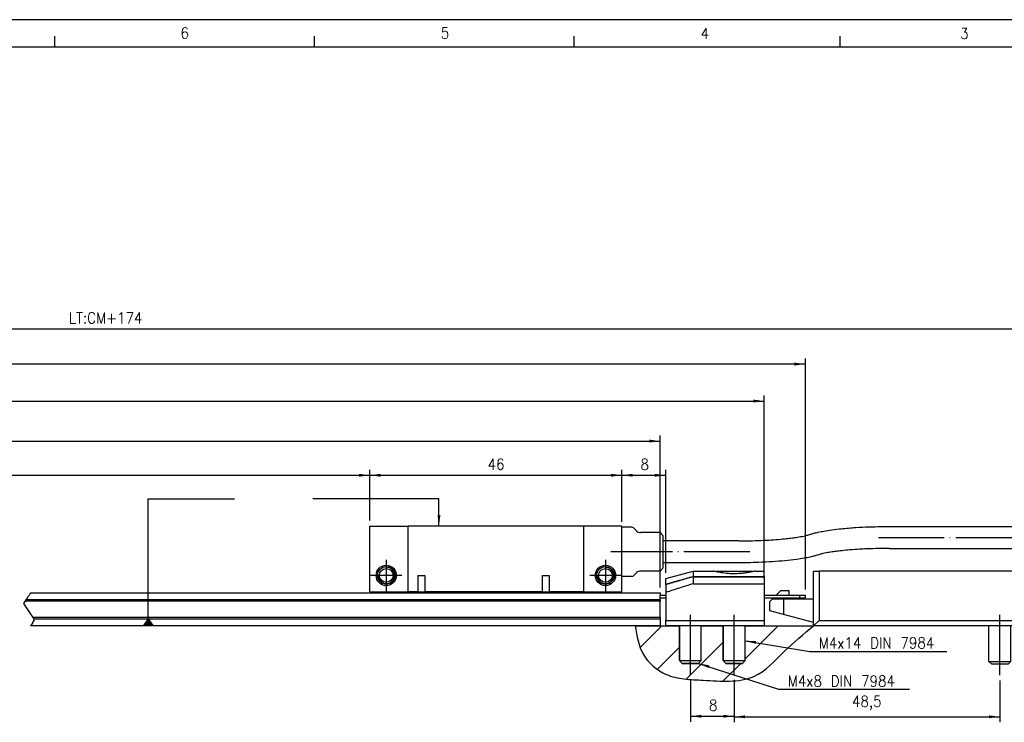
# Model space of a CAD drawing. Header units: millimetres. Extents: x -85 to 1403, y -72 to 348.
# Tile 6 of 9: x 212 to 392, y 220 to 348. Entities that reach past the tile are written whole.
import ezdxf

# ---------------------------------------------------------------- set-up
doc = ezdxf.new("R2010")
doc.units = ezdxf.units.MM
doc.linetypes.add('DOT_CENTER', pattern=[14, 12, -1, 0, -1])
doc.layers.add('1', color=7, linetype='Continuous')
doc.styles.add('CONVERTER_11', font='txt.shx', dxfattribs={"width": 0.9})
doc.dimstyles.new('ME10_DIM_14', dxfattribs={"dimtxt": 2, "dimasz": 2, "dimexe": 1, "dimexo": 1, "dimgap": 1, "dimtad": 1, "dimdsep": 46, "dimtxsty": 'CONVERTER_11', "dimsah": 1, "dimcen": 0.09, "dimclrd": 2, "dimclre": 2, "dimclrt": 2, "dimadec": 0, "dimazin": 0, "dimtfac": 1, "dimtdec": 4, "dimtix": 1, "dimtmove": 0, "dimatfit": 3, "dimfxl": 1, "dimtolj": 1, "dimtzin": 0, "dimarcsym": 0})
doc.dimstyles.new('ME10_DIM_15', dxfattribs={"dimtxt": 2, "dimasz": 2, "dimexe": 1, "dimexo": 1, "dimgap": 1, "dimtad": 1, "dimdsep": 46, "dimtxsty": 'CONVERTER_11', "dimsah": 1, "dimcen": 0.09, "dimclrd": 2, "dimclre": 2, "dimclrt": 2, "dimadec": 0, "dimazin": 0, "dimtfac": 1, "dimtdec": 4, "dimtix": 1, "dimtmove": 0, "dimatfit": 3, "dimfxl": 1, "dimtolj": 1, "dimtzin": 0, "dimarcsym": 0})
doc.dimstyles.new('ME10_DIM_16', dxfattribs={"dimtxt": 2, "dimasz": 2, "dimexe": 1, "dimexo": 1, "dimgap": 1, "dimtad": 1, "dimdsep": 46, "dimtxsty": 'CONVERTER_11', "dimsah": 1, "dimcen": 0.09, "dimclrd": 2, "dimclre": 2, "dimclrt": 2, "dimadec": 0, "dimazin": 0, "dimtfac": 1, "dimtdec": 4, "dimtix": 1, "dimtmove": 0, "dimatfit": 3, "dimfxl": 1, "dimtolj": 1, "dimtzin": 0, "dimarcsym": 0})
doc.dimstyles.new('ME10_DIM_17', dxfattribs={"dimtxt": 2, "dimasz": 2, "dimexe": 1, "dimexo": 1, "dimgap": 1, "dimtad": 1, "dimdsep": 46, "dimtxsty": 'CONVERTER_11', "dimsah": 1, "dimcen": 0.09, "dimclrd": 2, "dimclre": 2, "dimclrt": 2, "dimadec": 0, "dimazin": 0, "dimtfac": 1, "dimtdec": 4, "dimtix": 1, "dimtmove": 0, "dimatfit": 3, "dimfxl": 1, "dimtolj": 1, "dimtzin": 0, "dimarcsym": 0})
doc.dimstyles.new('ME10_DIM_18', dxfattribs={"dimtxt": 2, "dimasz": 2, "dimexe": 1, "dimexo": 1, "dimgap": 1, "dimtad": 1, "dimdsep": 46, "dimtxsty": 'CONVERTER_11', "dimsah": 1, "dimcen": 0.09, "dimclrd": 2, "dimclre": 2, "dimclrt": 2, "dimadec": 0, "dimazin": 0, "dimtfac": 1, "dimtdec": 4, "dimtix": 1, "dimtmove": 0, "dimatfit": 3, "dimfxl": 1, "dimtolj": 1, "dimtzin": 0, "dimarcsym": 0})
doc.dimstyles.new('ME10_DIM_19', dxfattribs={"dimtxt": 2, "dimasz": 2, "dimexe": 1, "dimexo": 1, "dimgap": 1, "dimtad": 1, "dimdsep": 46, "dimtxsty": 'CONVERTER_11', "dimsah": 1, "dimcen": 0.09, "dimclrd": 2, "dimclre": 2, "dimclrt": 2, "dimadec": 0, "dimazin": 0, "dimtfac": 1, "dimtdec": 4, "dimtix": 1, "dimtmove": 0, "dimatfit": 3, "dimfxl": 1, "dimtolj": 1, "dimtzin": 0, "dimarcsym": 0})
doc.dimstyles.new('ME10_DIM_21', dxfattribs={"dimtxt": 2, "dimasz": 2, "dimexe": 1, "dimexo": 1, "dimgap": 1, "dimtad": 1, "dimdsep": 46, "dimtxsty": 'CONVERTER_11', "dimsah": 1, "dimcen": 0.09, "dimclrd": 2, "dimclre": 2, "dimclrt": 2, "dimadec": 0, "dimazin": 0, "dimtfac": 1, "dimtdec": 4, "dimtix": 1, "dimtmove": 0, "dimatfit": 3, "dimfxl": 1, "dimtolj": 1, "dimtzin": 0, "dimarcsym": 0})
doc.dimstyles.new('ME10_DIM_22', dxfattribs={"dimtxt": 2, "dimasz": 2, "dimexe": 1, "dimexo": 1, "dimgap": 1, "dimtad": 1, "dimdsep": 46, "dimtxsty": 'CONVERTER_11', "dimsah": 1, "dimcen": 0.09, "dimclrd": 2, "dimclre": 2, "dimclrt": 2, "dimadec": 0, "dimazin": 0, "dimtfac": 1, "dimtdec": 4, "dimtix": 1, "dimtmove": 0, "dimatfit": 3, "dimfxl": 1, "dimtolj": 1, "dimtzin": 0, "dimarcsym": 0})
doc.dimstyles.new('ME10_DIM_23', dxfattribs={"dimtxt": 2, "dimasz": 2, "dimexe": 1, "dimexo": 1, "dimgap": 1, "dimtad": 1, "dimdsep": 46, "dimtxsty": 'CONVERTER_11', "dimsah": 1, "dimcen": 0.09, "dimclrd": 2, "dimclre": 2, "dimclrt": 2, "dimadec": 0, "dimazin": 0, "dimtfac": 1, "dimtdec": 4, "dimtix": 1, "dimtmove": 0, "dimatfit": 3, "dimfxl": 1, "dimtolj": 1, "dimtzin": 0, "dimarcsym": 0})
doc.dimstyles.get("Standard").update_dxf_attribs({"dimtxt": 0.18, "dimasz": 0.18, "dimexe": 0.18, "dimexo": 0.0625, "dimgap": 0.09, "dimtad": 0, "dimtih": 1, "dimtoh": 1, "dimdec": 4, "dimzin": 0, "dimdsep": 46, "dimtxsty": 'Standard', "dimcen": 0.09, "dimadec": 0, "dimazin": 0, "dimtfac": 1, "dimtdec": 4, "dimtofl": 0, "dimtmove": 0, "dimatfit": 3, "dimfxl": 1, "dimtolj": 1, "dimtzin": 0, "dimarcsym": 0})

# ---------------------------------------------------------------- blocks, each defined once
blk = doc.blocks.new('DIN7984_M4X8_TORNILLO__10', base_point=(332.5, 230.55))
at = {"color": 7, "linetype": 'Continuous'}
for p, q in [((332.5, 231.05), (332.5, 237.4)), ((336.5, 231.05), (336.5, 237.4)), ((332.5, 231.05), (336.5, 231.05)), ((333, 230.55), (332.5, 231.05)), ((336, 230.55), (333, 230.55)), ((336, 230.55), (336.5, 231.05))]:
    blk.add_line(p, q, dxfattribs=at)
at = {"layer": '1', "color": 2, "linetype": 'DOT_CENTER'}
blk.add_line((334.5, 228.55), (334.5, 239.4), dxfattribs=at)
blk.add_line((334.5, 228.55), (334.5, 239.4), dxfattribs=at)
blk = doc.blocks.new('DIN7984_M4X14_TORNILLO__11', base_point=(339.17, 230.55))
at = {"color": 7, "linetype": 'Continuous'}
for p, q in [((339.4, 247.35), (345.6, 247.35)), ((340.5, 231.05), (340.5, 237.4)), ((344.5, 231.05), (344.5, 237.4)), ((340.5, 231.05), (344.5, 231.05)), ((341, 230.55), (340.5, 231.05)), ((344, 230.55), (341, 230.55)), ((344, 230.55), (344.5, 231.05))]:
    blk.add_line(p, q, dxfattribs=at)
for centre, start, end in [((339.4, 246.95), 90, 125.5272), ((345.6, 246.95), 54.4702, 90)]:
    blk.add_arc(centre, 0.4, start, end, dxfattribs=at)
at = {"layer": '1', "color": 2, "linetype": 'DOT_CENTER'}
blk.add_line((342.5, 228.55), (342.5, 239.4), dxfattribs=at)
blk.add_line((342.5, 228.55), (342.5, 239.4), dxfattribs=at)
blk = doc.blocks.new('BRIDA_SUPERIOR__12', base_point=(330, 242.95))
at = {"color": 7, "linetype": 'Continuous'}
for p, q in [((330, 246.06), (335, 247.4)), ((335, 247.4), (338.65, 247.4)), ((335, 247.4), (335, 246.39)), ((335, 246.39), (348, 246.39)), ((346.35, 247.4), (348, 247.4)), ((348, 246.39), (348, 247.4)), ((348, 246.39), (348, 246.36)), ((348, 246.36), (348, 245.09)), ((330, 244.95), (330, 246.06)), ((330, 244.9), (330, 244.95)), ((330, 244.9), (330, 243.47)), ((348, 245.09), (348, 243.45)), ((330, 243.47), (330, 243.45)), ((330, 243.45), (330, 242.95)), ((348, 243.45), (348, 242.95))]:
    blk.add_line(p, q, dxfattribs=at)
for points, knots in [([(335, 246.39), (334.17, 246.15), (332.5, 245.67), (330.83, 245.19), (330, 244.95)], [0, 0, 0, 0, 2.602542, 5.205083, 5.205083, 5.205083, 5.205083]), ([(346.35, 247.4), (346.32, 247.39), (346.27, 247.38), (346.11, 247.34), (345.91, 247.29), (345.52, 247.21), (344.97, 247.1), (344.41, 247.02), (343.94, 246.97), (343.54, 246.93), (343.05, 246.9), (342.59, 246.9), (342.16, 246.9), (341.77, 246.91), (341.28, 246.95), (340.73, 247), (340.19, 247.08), (339.73, 247.16), (339.37, 247.23), (339.09, 247.29), (338.89, 247.34), (338.74, 247.38), (338.68, 247.39), (338.65, 247.4)], [0, 0, 0, 0, 0.077663, 0.184059, 0.468647, 0.712278, 1.389288, 2.124449, 2.415496, 2.818797, 3.316609, 3.891704, 4.194853, 4.597989, 5.089204, 5.657049, 6.244647, 6.724674, 7.072046, 7.326143, 7.600665, 7.693162, 7.78566, 7.78566, 7.78566, 7.78566])]:
    blk.add_open_spline(points, degree=3, knots=knots, dxfattribs=at)
blk = doc.blocks.new('BRIDA_INFERIOR__13', base_point=(330, 237.4))
at = {"color": 7, "linetype": 'Continuous'}
for p, q in [((335, 246.36), (335, 245.09)), ((335, 246.36), (348, 246.36)), ((348, 246.36), (348, 245.09)), ((330, 244.9), (330, 243.47)), ((335, 245.09), (348, 245.09)), ((348, 245.09), (348, 243.45)), ((330, 243.47), (330, 243.45)), ((330, 243.45), (330, 242.95)), ((330, 242.95), (330, 238.4)), ((348, 243.45), (348, 242.95)), ((348, 242.95), (348, 238.4)), ((330, 238.4), (348, 238.4)), ((330, 237.4), (330, 238.4)), ((348, 237.4), (330, 237.4)), ((348, 238.4), (348, 237.4))]:
    blk.add_line(p, q, dxfattribs=at)
blk.add_open_spline([(335, 246.36), (334.17, 246.11), (332.5, 245.63), (330.83, 245.15), (330, 244.9)], degree=3, knots=[0, 0, 0, 0, 2.60317, 5.206339, 5.206339, 5.206339, 5.206339], dxfattribs=at)
blk.add_open_spline([(335, 245.09), (334.17, 244.82), (332.5, 244.29), (330.83, 243.75), (330, 243.47)], degree=3, dxfattribs=at)
blk = doc.blocks.new('SUBC_BRIDA_EXPOSED__14', base_point=(330, 230.55))
for name, p in [('BRIDA_SUPERIOR__12', (330, 242.95)), ('BRIDA_INFERIOR__13', (330, 237.4)), ('DIN7984_M4X14_TORNILLO__11', (339.17, 230.55)), ('DIN7984_M4X8_TORNILLO__10', (332.5, 230.55))]:
    blk.add_blockref(name, p)
blk = doc.blocks.new('FLEJE_REGLA_EXPOSED_ABS_GUIADA_1__15', base_point=(29, 242.5))
at = {"color": 2, "linetype": 'DOT_CENTER'}
for p, q in [((213.49, 242.5), (213.72, 242.85)), ((213.72, 242.85), (213.76, 242.9)), ((213.76, 242.9), (213.82, 243)), ((213.82, 243), (213.82, 243))]:
    blk.add_line(p, q, dxfattribs=at)
at = {"color": 7, "linetype": 'Continuous'}
for p, q in [((329, 243), (330, 243)), ((348, 243), (350.15, 243)), ((350.15, 243), (352.5, 243)), ((352.5, 243), (354.5, 243)), ((354.5, 243), (355.5, 243)), ((354.5, 242.5), (354.5, 243)), ((355.5, 242.5), (355.5, 243)), ((329, 242.5), (330, 242.5)), ((348, 242.5), (354.5, 242.5)), ((354.5, 242.5), (355.5, 242.5))]:
    blk.add_line(p, q, dxfattribs=at)
blk = doc.blocks.new('PERFIL_ALTO_EXPOSED__16', base_point=(30, 237.4))
at = {"color": 2, "linetype": 'DOT_CENTER'}
for p, q in [((213.49, 242.5), (213.72, 242.85)), ((213.72, 242.85), (213.76, 242.9)), ((213.76, 242.9), (213.82, 243)), ((213.88, 243.08), (213.82, 243)), ((213.82, 243), (213.82, 243)), ((213.94, 243.18), (213.88, 243.08)), ((213.97, 243.22), (213.94, 243.18)), ((214.06, 243.36), (213.97, 243.22)), ((214.09, 243.4), (214.06, 243.36)), ((212.82, 241.5), (213.06, 241.85)), ((214.56, 238.9), (212.82, 241.5)), ((213.06, 241.85), (213.09, 241.9)), ((213.09, 241.9), (213.12, 241.95)), ((213.12, 241.95), (213.26, 242.16)), ((213.26, 242.16), (213.29, 242.2)), ((213.46, 242.45), (213.29, 242.2)), ((213.46, 242.45), (213.49, 242.5)), ((214.42, 237.9), (214.09, 237.4)), ((214.42, 237.9), (214.82, 238.5)), ((214.73, 238.64), (214.56, 238.9)), ((214.82, 238.5), (214.73, 238.64))]:
    blk.add_line(p, q, dxfattribs=at)
at = {"color": 7, "linetype": 'Continuous'}
for p, q in [((214.09, 243.4), (329, 243.4)), ((329, 243.4), (329, 243)), ((329, 242.5), (329, 243)), ((329, 241.9), (213.09, 241.9)), ((329, 242.16), (213.26, 242.16)), ((329, 242.16), (329, 242.5)), ((329, 242.16), (329, 241.9)), ((329, 238.9), (329, 241.9)), ((329, 237.4), (214.09, 237.4)), ((329, 238.9), (214.56, 238.9)), ((329, 238.64), (214.73, 238.64)), ((329, 238.9), (329, 238.64)), ((329, 238.64), (329, 237.4))]:
    blk.add_line(p, q, dxfattribs=at)
blk = doc.blocks.new('DIN_433_4_3_ARANDELA_INOX_1__17', base_point=(420.5, 237.4))
at = {"color": 7, "linetype": 'Continuous'}
blk.add_line((420.5, 237.4), (421, 237.4), dxfattribs=at)
blk = doc.blocks.new('DIN7984_M4X14_TORNILLO_1__18', base_point=(389, 230.4))
at = {"color": 7, "linetype": 'Continuous'}
for p, q in [((389, 230.9), (389, 237.4)), ((393, 230.9), (393, 237.4)), ((389, 230.9), (393, 230.9)), ((389.5, 230.4), (389, 230.9)), ((392.5, 230.4), (389.5, 230.4)), ((392.5, 230.4), (393, 230.9))]:
    blk.add_line(p, q, dxfattribs=at)
at = {"layer": '1', "color": 2, "linetype": 'DOT_CENTER'}
blk.add_line((391, 228.4), (391, 239.4), dxfattribs=at)
blk = doc.blocks.new('DIN7984_M4X14_TORNILLO_1_1__19', base_point=(389, 230.4))
at = {"color": 7, "linetype": 'Continuous'}
for p, q in [((389, 230.9), (389, 237.4)), ((393, 230.9), (393, 237.4)), ((389, 230.9), (393, 230.9)), ((389.5, 230.4), (389, 230.9)), ((392.5, 230.4), (389.5, 230.4)), ((392.5, 230.4), (393, 230.9))]:
    blk.add_line(p, q, dxfattribs=at)
at = {"layer": '1', "color": 2, "linetype": 'DOT_CENTER'}
blk.add_line((391, 228.4), (391, 239.4), dxfattribs=at)
blk = doc.blocks.new('DIN_433_4_3_ARANDELA_INOX__20', base_point=(395, 237.4))
at = {"color": 7, "linetype": 'Continuous'}
blk.add_line((395, 237.4), (395.5, 237.4), dxfattribs=at)
blk = doc.blocks.new('DIN912_M4X45_TORNILLO__21', base_point=(425, 238.3))
at = {"color": 7, "linetype": 'Continuous'}
for p, q in [((425, 244.5), (425, 241.5)), ((425, 241.5), (425, 239.95)), ((425, 239.95), (425, 238.3))]:
    blk.add_line(p, q, dxfattribs=at)
blk = doc.blocks.new('TIRANTE_TENSOR__22', base_point=(349, 237.99))
at = {"color": 7, "linetype": 'Continuous'}
for p, q in [((351, 243.85), (350.15, 243)), ((351, 243.85), (352.5, 243.85)), ((352.5, 243.85), (352.5, 243)), ((357, 242.35), (357, 243.25)), ((349.5, 242.35), (349, 241.85)), ((349, 240.13), (349, 241.85)), ((349.65, 242.5), (349.5, 242.35)), ((349.5, 242.35), (351.5, 242.35)), ((351.5, 242.35), (352.5, 242.35)), ((351.5, 242.35), (351.5, 239.46)), ((352.5, 242.5), (352.5, 242.35)), ((352.5, 242.35), (357, 242.35)), ((351.5, 239.46), (349, 240.13)), ((357, 237.99), (351.5, 239.46))]:
    blk.add_line(p, q, dxfattribs=at)
blk = doc.blocks.new('CARCASA_TENSOR__23', base_point=(357, 237.4))
at = {"color": 7, "linetype": 'Continuous'}
for p, q in [((357, 243.25), (357, 247.4)), ((357, 247.4), (358, 247.4)), ((358, 247.4), (358, 238.4)), ((424, 247.4), (358, 247.4)), ((424, 238.4), (424, 247.4)), ((424, 247.4), (425, 247.4)), ((425, 247.4), (425, 244.5)), ((425, 244.5), (425, 241.5)), ((357, 242.35), (357, 243.25)), ((357, 237.4), (357, 242.35)), ((425, 241.5), (425, 239.95)), ((425, 239.95), (425, 238.3)), ((358, 238.4), (357, 237.4)), ((395, 237.4), (357, 237.4)), ((358, 238.4), (424, 238.4)), ((395, 237.4), (395.5, 237.4)), ((420.5, 237.4), (395.5, 237.4)), ((420.5, 237.4), (421, 237.4)), ((425, 237.4), (421, 237.4)), ((424, 238.4), (425, 237.4)), ((425, 238.3), (425, 237.4))]:
    blk.add_line(p, q, dxfattribs=at)
blk = doc.blocks.new('SUBCONJUNTO_TENSOR_REGLA_EXPOSED_TENSADA__24', base_point=(349, 230.4))
for name, p in [('CARCASA_TENSOR__23', (357, 237.4)), ('DIN912_M4X45_TORNILLO__21', (425, 238.3)), ('TIRANTE_TENSOR__22', (349, 237.99)), ('DIN7984_M4X14_TORNILLO_1__18', (389, 230.4)), ('DIN7984_M4X14_TORNILLO_1_1__19', (389, 230.4)), ('DIN_433_4_3_ARANDELA_INOX__20', (395, 237.4)), ('DIN_433_4_3_ARANDELA_INOX_1__17', (420.5, 237.4))]:
    blk.add_blockref(name, p)
blk = doc.blocks.new('CABEZA_REGLA_EXPOSED_1__25', base_point=(276, 243.6))
at = {"color": 7, "linetype": 'Continuous'}
for p, q in [((276, 255.6), (283, 255.6)), ((276, 243.6), (276, 255.6)), ((315, 255.6), (283, 255.6)), ((283, 243.6), (283, 255.6)), ((315, 255.6), (315, 243.6)), ((322, 255.6), (315, 255.6)), ((322, 255.4), (322, 255.6)), ((322, 246.4), (322, 255.4)), ((323.79, 255.4), (322, 255.4)), ((324.71, 254.69), (324.15, 255.25)), ((370.84, 255.52), (397.09, 255.52)), ((397.09, 251.54), (397.09, 255.52)), ((329, 254.4), (325.41, 254.4)), ((329.5, 253.9), (329, 254.4)), ((329, 247.4), (329, 254.4)), ((329.5, 253.9), (329.5, 247.9)), ((343.34, 252.9), (329.5, 252.9)), ((370.84, 251.52), (397.09, 251.52)), ((397.09, 251.52), (397.09, 251.54)), ((343.34, 248.9), (329.5, 248.9)), ((284.78, 246.6), (284.78, 243.6)), ((284.78, 246.6), (286.02, 246.6)), ((286.02, 246.6), (286.02, 243.6)), ((307.48, 246.6), (307.48, 243.6)), ((307.48, 246.6), (308.72, 246.6)), ((308.72, 246.6), (308.72, 243.6)), ((323.79, 246.4), (322, 246.4)), ((322, 243.6), (322, 246.4)), ((324.71, 247.11), (324.15, 246.55)), ((329, 247.4), (325.41, 247.4)), ((329.5, 247.9), (329, 247.4)), ((276, 243.6), (283, 243.6)), ((284.78, 243.6), (283, 243.6)), ((284.78, 243.6), (286.02, 243.6)), ((307.48, 243.6), (286.02, 243.6)), ((307.48, 243.6), (308.72, 243.6)), ((315, 243.6), (308.72, 243.6)), ((315, 243.6), (322, 243.6))]:
    blk.add_line(p, q, dxfattribs=at)
for centre, radius in [((279, 246.6), 1.85), ((279, 246.6), 1.6), ((319, 246.6), 1.85), ((319, 246.6), 1.6), ((279, 246.6), 1.25), ((319, 246.6), 1.25)]:
    blk.add_circle(centre, radius, dxfattribs=at)
for centre, radius, start, end in [((323.79, 254.9), 0.5, 45, 90), ((325.41, 255.4), 1, 225, 270), ((323.79, 246.9), 0.5, 270, 315), ((325.41, 246.4), 1, 90, 135)]:
    blk.add_arc(centre, radius, start, end, dxfattribs=at)
for points, knots in [([(356.46, 254.11), (356.66, 254.17), (357.11, 254.31), (357.92, 254.5), (359.01, 254.72), (360.42, 254.93), (362.36, 255.16), (364.64, 255.34), (367.04, 255.46), (369.1, 255.51), (370.32, 255.52), (370.84, 255.52)], [0, 0, 0, 0, 0.62921, 1.420102, 2.48505, 3.957263, 5.711348, 8.336658, 10.820159, 12.928802, 14.497554, 14.497554, 14.497554, 14.497554]), ([(343.34, 252.9), (344.18, 252.91), (345.68, 252.92), (347.65, 252.99), (349.36, 253.08), (350.86, 253.19), (352.22, 253.33), (353.33, 253.47), (354.38, 253.62), (355.29, 253.8), (356, 253.97), (356.33, 254.07), (356.46, 254.11)], [0, 0, 0, 0, 2.5135, 4.508223, 5.906104, 7.65506, 9.017423, 10.000152, 11.019359, 12.197528, 12.794694, 13.20981, 13.20981, 13.20981, 13.20981]), ([(357.72, 250.31), (357.52, 250.25), (357.07, 250.11), (356.27, 249.91), (355.18, 249.7), (353.65, 249.47), (351.71, 249.25), (349.43, 249.07), (347.14, 248.96), (345.09, 248.91), (343.86, 248.9), (343.34, 248.9)], [0, 0, 0, 0, 0.62921, 1.420102, 2.48505, 3.957263, 6.044379, 8.336662, 10.820163, 12.928805, 14.497557, 14.497557, 14.497557, 14.497557]), ([(370.84, 251.52), (370.01, 251.51), (368.5, 251.5), (366.54, 251.43), (364.82, 251.34), (363.33, 251.22), (361.97, 251.09), (360.85, 250.95), (359.81, 250.8), (358.89, 250.62), (358.18, 250.45), (357.86, 250.35), (357.72, 250.31)], [0, 0, 0, 0, 2.5135, 4.508223, 5.906104, 7.65506, 9.017423, 10.000152, 11.019359, 12.197528, 12.794694, 13.20981, 13.20981, 13.20981, 13.20981])]:
    blk.add_open_spline(points, degree=3, knots=knots, dxfattribs=at)
at = {"layer": '1', "color": 2, "linetype": 'DOT_CENTER'}
for p, q in [((368.84, 253.52), (399.09, 253.52)), ((325.79, 250.9), (320, 250.9)), ((345.34, 250.9), (323.41, 250.9)), ((279, 249.45), (279, 243.75)), ((319, 249.45), (319, 243.75)), ((281.85, 246.6), (276.15, 246.6)), ((321.85, 246.6), (316.15, 246.6))]:
    blk.add_line(p, q, dxfattribs=at)
at = {"layer": '1', "color": 30, "linetype": 'Continuous'}
for centre in [(279, 246.6), (319, 246.6)]:
    blk.add_arc(centre, 1.5, 175, 95, dxfattribs=at)
blk = doc.blocks.new('EXT_EXTA-540__26', base_point=(11, 230.4))
for name, p in [('CABEZA_REGLA_EXPOSED_1__25', (276, 243.6)), ('SUBC_BRIDA_EXPOSED__14', (330, 230.55)), ('SUBCONJUNTO_TENSOR_REGLA_EXPOSED_TENSADA__24', (349, 230.4)), ('FLEJE_REGLA_EXPOSED_ABS_GUIADA_1__15', (29, 242.5)), ('PERFIL_ALTO_EXPOSED__16', (30, 237.4))]:
    blk.add_blockref(name, p)
blk = doc.blocks.new('*D121')
at = {"layer": '1', "color": 2, "linetype": 'Continuous'}
for p, q in [((342.5, 227.55), (342.5, 219.81)), ((391, 227.4), (391, 219.81)), ((342.5, 220.81), (391, 220.81))]:
    blk.add_line(p, q, dxfattribs=at)
at = {"layer": '1', "color": 2}
for points in [[(344.5, 221.07), (344.5, 220.54), (342.5, 220.81)], [(389, 220.54), (389, 221.07), (391, 220.81)]]:
    blk.add_solid(points, dxfattribs=at)
at = {"layer": '1', "color": 2, "insert": (364, 222.01), "char_height": 2, "attachment_point": 7, "rotation": 0.0001, "line_spacing_factor": 0.60024, "style": 'CONVERTER_11'}
blk.add_mtext('48,5', dxfattribs=at)
blk = doc.blocks.new('*D122')
at = {"layer": '1', "color": 2, "linetype": 'Continuous'}
for p, q in [((334.5, 227.55), (334.5, 219.91)), ((342.5, 227.55), (342.5, 219.91)), ((334.5, 220.91), (342.5, 220.91))]:
    blk.add_line(p, q, dxfattribs=at)
at = {"layer": '1', "color": 2}
for points in [[(336.5, 221.17), (336.5, 220.64), (334.5, 220.91)], [(340.5, 220.64), (340.5, 221.17), (342.5, 220.91)]]:
    blk.add_solid(points, dxfattribs=at)
at = {"layer": '1', "color": 2, "insert": (337.9, 221.91), "char_height": 2, "attachment_point": 7, "rotation": 0.0001, "line_spacing_factor": 0.60024, "style": 'CONVERTER_11'}
blk.add_mtext('8', dxfattribs=at)
blk = doc.blocks.new('*D123')
at = {"layer": '1', "color": 2, "linetype": 'Continuous'}
for p, q in [((11, 246.09), (11, 292.57)), ((11, 291.57), (425, 291.57)), ((425, 248.4), (425, 292.57))]:
    blk.add_line(p, q, dxfattribs=at)
at = {"layer": '1', "color": 2}
for points in [[(13, 291.84), (13, 291.31), (11, 291.57)], [(423, 291.31), (423, 291.84), (425, 291.57)]]:
    blk.add_solid(points, dxfattribs=at)
at = {"layer": '1', "color": 2, "insert": (221.08, 292.57), "char_height": 2, "attachment_point": 7, "rotation": 0.0001, "line_spacing_factor": 0.60024, "style": 'CONVERTER_11'}
blk.add_mtext('LT:CM+174', dxfattribs=at)
blk = doc.blocks.new('*D124')
at = {"layer": '1', "color": 2, "linetype": 'Continuous'}
for p, q in [((11, 248.4), (11, 286.15)), ((355.5, 244), (355.5, 286.15)), ((355.5, 285.15), (11, 285.15))]:
    blk.add_line(p, q, dxfattribs=at)
at = {"layer": '1', "color": 2}
for points in [[(13, 285.41), (13, 284.88), (11, 285.15)], [(353.5, 284.88), (353.5, 285.41), (355.5, 285.15)]]:
    blk.add_solid(points, dxfattribs=at)
at = {"layer": '1', "color": 2, "insert": (173.5, 286.15), "char_height": 2, "attachment_point": 7, "rotation": 0.0001, "line_spacing_factor": 0.60024, "style": 'CONVERTER_11'}
blk.add_mtext('CM+104', dxfattribs=at)
blk = doc.blocks.new('*D125')
at = {"layer": '1', "color": 2, "linetype": 'Continuous'}
for p, q in [((11, 246.09), (11, 279.4)), ((348, 246.09), (348, 279.4)), ((11, 278.4), (348, 278.4))]:
    blk.add_line(p, q, dxfattribs=at)
at = {"layer": '1', "color": 2}
for points in [[(13, 278.67), (13, 278.14), (11, 278.4)], [(346, 278.14), (346, 278.67), (348, 278.4)]]:
    blk.add_solid(points, dxfattribs=at)
at = {"layer": '1', "color": 2, "insert": (175.3, 279.4), "char_height": 2, "attachment_point": 7, "rotation": 0.0001, "line_spacing_factor": 0.60024, "style": 'CONVERTER_11'}
blk.add_mtext('CM+97', dxfattribs=at)
blk = doc.blocks.new('*D126')
at = {"layer": '1', "color": 2, "linetype": 'Continuous'}
for p, q in [((30, 242.9), (30, 272.09)), ((329, 244.4), (329, 272.09)), ((30, 271.09), (329, 271.09))]:
    blk.add_line(p, q, dxfattribs=at)
at = {"layer": '1', "color": 2}
for points in [[(32, 271.36), (32, 270.83), (30, 271.09)], [(327, 270.83), (327, 271.36), (329, 271.09)]]:
    blk.add_solid(points, dxfattribs=at)
at = {"layer": '1', "color": 2, "insert": (173.69, 272.09), "char_height": 2, "attachment_point": 7, "rotation": 0.0001, "line_spacing_factor": 0.60024, "style": 'CONVERTER_11'}
blk.add_mtext('CM+59', dxfattribs=at)
blk = doc.blocks.new('*D128')
at = {"layer": '1', "color": 2, "linetype": 'Continuous'}
for p, q in [((322, 256.6), (322, 265.87)), ((322, 264.87), (330, 264.87)), ((330, 247.06), (330, 265.87))]:
    blk.add_line(p, q, dxfattribs=at)
at = {"layer": '1', "color": 2}
for points in [[(324, 265.13), (324, 264.6), (322, 264.87)], [(328, 264.6), (328, 265.13), (330, 264.87)]]:
    blk.add_solid(points, dxfattribs=at)
at = {"layer": '1', "color": 2, "insert": (325.4, 265.87), "char_height": 2, "attachment_point": 7, "rotation": 0.0001, "line_spacing_factor": 0.60024, "style": 'CONVERTER_11'}
blk.add_mtext('8', dxfattribs=at)
blk = doc.blocks.new('*D129')
at = {"layer": '1', "color": 2, "linetype": 'Continuous'}
for p, q in [((276, 256.6), (276, 265.87)), ((276, 264.87), (322, 264.87)), ((322, 256.4), (322, 265.87))]:
    blk.add_line(p, q, dxfattribs=at)
at = {"layer": '1', "color": 2}
for points in [[(278, 265.13), (278, 264.6), (276, 264.87)], [(320, 264.6), (320, 265.13), (322, 264.87)]]:
    blk.add_solid(points, dxfattribs=at)
at = {"layer": '1', "color": 2, "insert": (297.5, 265.87), "char_height": 2, "attachment_point": 7, "rotation": 0.0001, "line_spacing_factor": 0.60024, "style": 'CONVERTER_11'}
blk.add_mtext('46', dxfattribs=at)
blk = doc.blocks.new('*D130')
at = {"layer": '1', "color": 2, "linetype": 'Continuous'}
for p, q in [((36, 256.6), (36, 265.87)), ((36, 264.87), (276, 264.87)), ((276, 256.6), (276, 265.87))]:
    blk.add_line(p, q, dxfattribs=at)
at = {"layer": '1', "color": 2}
for points in [[(38, 265.13), (38, 264.6), (36, 264.87)], [(274, 264.6), (274, 265.13), (276, 264.87)]]:
    blk.add_solid(points, dxfattribs=at)
at = {"layer": '1', "color": 2, "insert": (154.4, 265.87), "char_height": 2, "attachment_point": 7, "rotation": 0.0001, "line_spacing_factor": 0.60024, "style": 'CONVERTER_11'}
blk.add_mtext('CM', dxfattribs=at)
blk = doc.blocks.new('_A2', base_point=(504.09, -67.04))
at = {"layer": '1', "color": 2, "linetype": 'Continuous'}
for p, q in [((509.09, 347.96), (-84.91, 347.96)), ((218.49, 342.96), (218.49, 344.96)), ((265.91, 342.96), (265.91, 344.96)), ((313.32, 342.96), (313.32, 344.96)), ((361.84, 342.96), (361.84, 344.96))]:
    blk.add_line(p, q, dxfattribs=at)
at = {"layer": '1', "color": 7, "linetype": 'Continuous'}
blk.add_line((504.09, 342.96), (-64.91, 342.96), dxfattribs=at)
at = {"layer": '1', "color": 2, "char_height": 2, "attachment_point": 4, "line_spacing_factor": 1.20048, "style": 'CONVERTER_11'}
for s, insert in [('6', (241.45, 345.53)), ('5', (288.95, 345.53)), ('4', (336.37, 345.45)), ('3', (383.74, 345.45))]:
    blk.add_mtext(s, dxfattribs=dict(at, insert=insert))
blk = doc.blocks.new('Alzado1', base_point=(168, 243))
at = {"layer": '1', "linetype": 'Continuous'}
h = blk.add_hatch(dxfattribs=at)
h.set_pattern_fill('_USER', color=3, scale=5, angle=45, pattern_type=0)
h.set_pattern_definition([(45, (0, 0), (-3.535534, 3.535534), [])])
edge = h.paths.add_edge_path()
edge.add_line((324.407, 237.4), (332.5, 237.4))
edge.add_line((332.5, 237.4), (332.5, 231.05))
edge.add_line((332.5, 231.05), (333, 230.55))
edge.add_line((333, 230.55), (336, 230.55))
edge.add_line((336, 230.55), (336.5, 231.05))
edge.add_line((336.5, 231.05), (336.5, 237.4))
edge.add_line((336.5, 237.4), (340.5, 237.4))
edge.add_line((340.5, 237.4), (340.5, 231.05))
edge.add_line((340.5, 231.05), (341, 230.55))
edge.add_line((341, 230.55), (344, 230.55))
edge.add_line((344, 230.55), (344.5, 231.05))
edge.add_line((344.5, 231.05), (344.5, 237.4))
edge.add_line((344.5, 237.4), (357, 237.4))
edge.add_spline(control_points=[(357, 237.4), (355.179, 235.906), (351.531, 232.911), (347.222, 227.902), (341.536, 227.146), (337.3, 227.499), (333.394, 227.606), (329.333, 228.491), (325.342, 231.863), (324.718, 235.557), (324.407, 237.4)], knot_values=[0, 0, 0, 0, 7.1260966, 14.2771506, 18.7944506, 23.6187072, 27.1247475, 30.4843201, 35.9811425, 41.454216, 41.454216, 41.454216, 41.454216], degree=3, periodic=0)
at = {"layer": '1', "color": 7, "linetype": 'Continuous'}
for p, q in [((324.407, 237.4), (332.5, 237.4)), ((332.5, 237.4), (332.5, 231.05)), ((336.5, 237.4), (340.5, 237.4)), ((336.5, 231.05), (336.5, 237.4)), ((340.5, 237.4), (340.5, 231.05)), ((344.5, 237.4), (357, 237.4)), ((344.5, 231.05), (344.5, 237.4)), ((332.5, 231.05), (333, 230.55)), ((333, 230.55), (336, 230.55)), ((336, 230.55), (336.5, 231.05)), ((340.5, 231.05), (341, 230.55)), ((341, 230.55), (344, 230.55)), ((344, 230.55), (344.5, 231.05))]:
    blk.add_line(p, q, dxfattribs=at)
blk.add_open_spline([(324.407, 237.4), (324.718, 235.557), (325.342, 231.863), (329.333, 228.491), (333.394, 227.606), (337.3, 227.499), (341.536, 227.146), (347.222, 227.902), (351.531, 232.911), (355.179, 235.906), (357, 237.4)], degree=3, knots=[0, 0, 0, 0, 5.4730735, 10.9698959, 14.3294685, 17.8355088, 22.6597655, 27.1770654, 34.3281194, 41.454216, 41.454216, 41.454216, 41.454216], dxfattribs=at)
at = {"layer": '1', "color": 2}
for points in [[(288.354, 257.6), (288.881, 257.6), (288.618, 255.6)], [(235.565, 238.9), (234.505, 237.4), (236.626, 237.4)], [(346.516, 234.623), (346.431, 234.103), (344.5, 234.688)], [(337.985, 230.19), (337.824, 229.688), (336, 230.55)]]:
    blk.add_solid(points, dxfattribs=at)
blk.add_blockref('EXT_EXTA-540__26', (11, 230.4))
at = {"layer": '1', "color": 2, "style": 'CONVERTER_11', "width": 0.9}
for s, p in [('M4x14 DIN 7984', (357.92, 233.294)), ('M4x8 DIN 7984', (352.272, 226.33))]:
    blk.add_text(s, height=2, dxfattribs=at).set_placement(p)
at = {"layer": '1'}
for base, p1, p2, text, dimstyle, picture, middle in [((11, 291.575), (425, 247.4), (11, 245.089), 'LT:CM+174', 'ME10_DIM_16', '*D123', (228.107, 293.575)), ((355.5, 285.146), (11, 247.4), (355.5, 243), 'CM+104', 'ME10_DIM_17', '*D124', (178.304, 287.146)), ((30, 271.093), (329, 243.4), (30, 241.9), 'CM+59', 'ME10_DIM_19', '*D126', (177.885, 273.093)), ((36, 264.866), (276, 255.6), (36, 255.6), 'CM', 'ME10_DIM_23', '*D130', (156, 266.866))]:
    dim = blk.add_linear_dim(base=base, p1=p1, p2=p2, text=text, dimstyle=dimstyle, dxfattribs=at)
    dim.commit()
    dim.dimension.update_dxf_attribs({"geometry": picture, "text_midpoint": middle, "text_rotation": 0.00014})
dim = blk.add_aligned_dim(p1=(348, 245.089), p2=(11, 245.089), distance=-33.314, text='CM+97', dimstyle='ME10_DIM_18', dxfattribs=at)
dim.commit()
dim.dimension.update_dxf_attribs({"geometry": '*D125', "text_midpoint": (179.5, 280.402), "text_rotation": 0.00014})
for base, p1, p2, dimstyle, picture, middle in [((276, 264.866), (322, 255.4), (276, 255.6), 'ME10_DIM_22', '*D129', (299, 266.866)), ((322, 264.866), (330, 246.06), (322, 255.6), 'ME10_DIM_21', '*D128', (326, 266.866)), ((334.5, 220.905), (342.5, 228.55), (334.5, 228.55), 'ME10_DIM_15', '*D122', (338.5, 222.905)), ((342.5, 220.805), (391, 228.4), (342.5, 228.55), 'ME10_DIM_14', '*D121', (366.75, 222.905))]:
    dim = blk.add_linear_dim(base=base, p1=p1, p2=p2, dimstyle=dimstyle, dxfattribs=at)
    dim.commit()
    dim.dimension.update_dxf_attribs({"geometry": picture, "text_midpoint": middle, "text_rotation": 0.00014})
at = {"layer": '1', "color": 2, "linetype": 'Continuous', "has_arrowhead": 0}
for points in [[(235.565, 237.4), (235.565, 260.56), (251.268, 260.56)], [(288.618, 255.6), (288.618, 260.56), (265.618, 260.56)], [(344.5, 234.688), (356.337, 232.739), (381.337, 232.739)], [(336, 230.55), (350.593, 225.869), (374.493, 225.869)]]:
    blk.add_leader(points, dimstyle='Standard', dxfattribs=at)

msp = doc.modelspace()

# ---------------------------------------------------------------- block references
for name, p in [('_A2', (504.09, -67.04)), ('Alzado1', (168, 243))]:
    msp.add_blockref(name, p)

doc.saveas('drawing.dxf')
